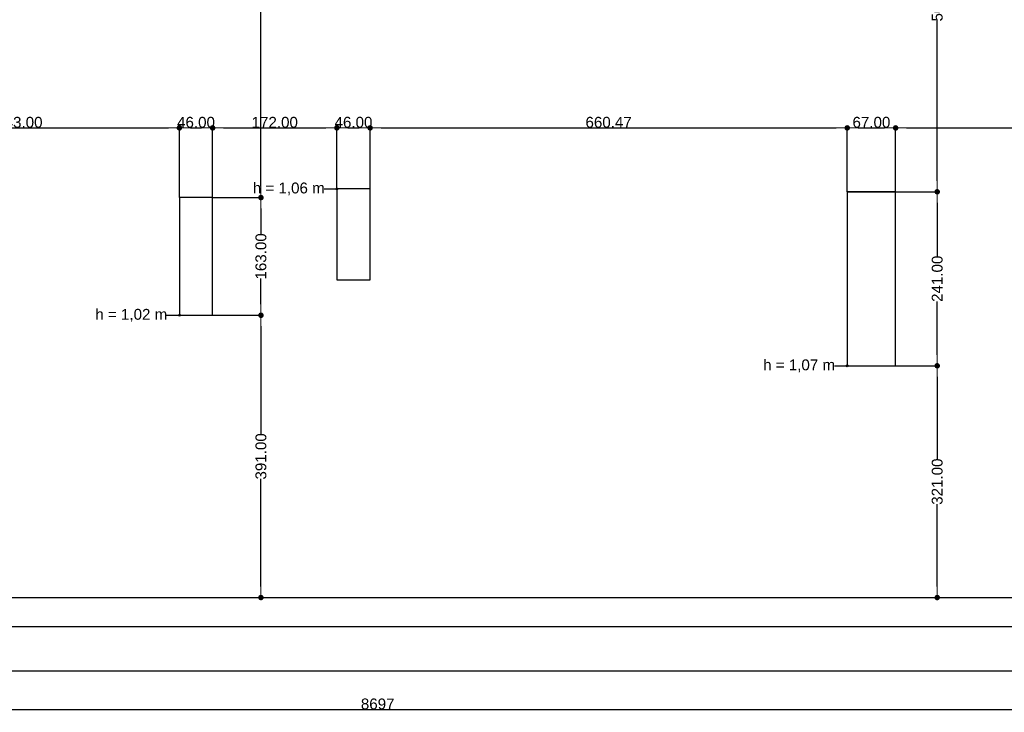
# Model space of a CAD drawing. Header units: millimetres. Extents: x -175445 to -20415, y -559200 to 231527.
# Tile 57 of 256: x -117621 to -103991, y -249072 to -239478. Entities that reach past the tile are written whole.
import ezdxf

# ---------------------------------------------------------------- set-up
doc = ezdxf.new("R2010")
doc.units = ezdxf.units.MM
doc.header["$MEASUREMENT"] = 0
doc.linetypes.add('Wipeout_Contour', pattern=[1000, 0, -1000])
for name, color, linetype in [('Linia', 7, 'Continuous'), ('Strop', 7, 'Continuous'), ('Słup', 7, 'Continuous'), ('Tekst', 7, 'Continuous'), ('Wymiary', 63, 'Continuous')]:
    doc.layers.add(name, color=color, linetype=linetype)
doc.styles.add('Arial', font='txt')
doc.styles.add('Times new roman', font='txt')
doc.dimstyles.new('GENERATED_STYLE__1', dxfattribs={"dimtxt": 150, "dimasz": 152, "dimexe": 0.18, "dimexo": 0, "dimgap": 0.09, "dimtad": 1, "dimtih": 1, "dimtoh": 1, "dimlfac": 0.1, "dimzin": 0, "dimdsep": 46, "dimtxsty": 'Arial', "dimblk": 'ARROWHEAD_11', "dimblk1": 'ARROWHEAD_11', "dimblk2": 'ARROWHEAD_11', "dimcen": 0.09, "dimclrd": 114, "dimclre": 114, "dimclrt": 114, "dimazin": 0, "dimtfac": 1, "dimtdec": 4, "dimtmove": 0, "dimatfit": 3, "dimfxl": 1, "dimtolj": 1, "dimtzin": 0, "dimarcsym": 0})
doc.dimstyles.new('GENERATED_STYLE__2', dxfattribs={"dimtxt": 150, "dimasz": 152, "dimexe": 0.18, "dimexo": 0, "dimgap": 0.09, "dimtad": 1, "dimlfac": 0.1, "dimzin": 0, "dimdsep": 46, "dimtxsty": 'Arial', "dimblk": 'ARROWHEAD_11', "dimblk1": 'ARROWHEAD_11', "dimblk2": 'ARROWHEAD_11', "dimcen": 0.09, "dimclrd": 114, "dimclre": 114, "dimclrt": 114, "dimazin": 0, "dimtfac": 1, "dimtdec": 4, "dimtmove": 0, "dimatfit": 3, "dimfxl": 1, "dimtolj": 1, "dimtzin": 0, "dimarcsym": 0})

# ---------------------------------------------------------------- blocks, each defined once
blk = doc.blocks.new('ARROWHEAD_11')
at = {"color": 0, "linetype": 'Continuous', "lineweight": 0}
blk.add_line((0, 0), (-1, 0), dxfattribs=at)
at = {"color": 0, "linetype": 'Continuous', "lineweight": 0, "const_width": 0.25, "flags": 128}
blk.add_lwpolyline([(-0.125, 0, 1), (0.125, 0, 1)], format="xyb", close=True, dxfattribs=at)
blk = doc.blocks.new('*D3984')
at = {"layer": 'Defpoints', "color": 0}
for p in [(-115410, -240977), (-115410, -241942), (-119840, -242292)]:
    blk.add_point(p, dxfattribs=at)
at = {"layer": 'Wymiary', "color": 114, "lineweight": -2}
for p, q in [((-119840, -242292), (-119840, -240977)), ((-119688, -240977), (-115562, -240977)), ((-115410, -241942), (-115410, -240977))]:
    blk.add_line(p, q, dxfattribs=at)
at = {"layer": 'Wymiary', "color": 114, "lineweight": -2, "xscale": 152, "yscale": 152, "zscale": 152, "rotation": 180}
blk.add_blockref('ARROWHEAD_11', (-119840, -240977), dxfattribs=at)
at = {"layer": 'Wymiary', "color": 114, "lineweight": -2, "xscale": 152, "yscale": 152, "zscale": 152}
blk.add_blockref('ARROWHEAD_11', (-115410, -240977), dxfattribs=at)
at = {"layer": 'Wymiary', "color": 114, "lineweight": 13, "insert": (-117625, -240900), "char_height": 150, "attachment_point": 5, "style": 'Arial'}
blk.add_mtext('\\A1;443.00', dxfattribs=at)
blk = doc.blocks.new('*D3985')
at = {"layer": 'Defpoints', "color": 0}
for p in [(-114950, -240977), (-115410, -241942), (-114950, -241942)]:
    blk.add_point(p, dxfattribs=at)
at = {"layer": 'Wymiary', "color": 114, "lineweight": -2}
for p, q in [((-115410, -241942), (-115410, -240977)), ((-115258, -240977), (-115102, -240977)), ((-114950, -241942), (-114950, -240977))]:
    blk.add_line(p, q, dxfattribs=at)
at = {"layer": 'Wymiary', "color": 114, "lineweight": -2, "xscale": 152, "yscale": 152, "zscale": 152, "rotation": 180}
blk.add_blockref('ARROWHEAD_11', (-115410, -240977), dxfattribs=at)
at = {"layer": 'Wymiary', "color": 114, "lineweight": -2, "xscale": 152, "yscale": 152, "zscale": 152}
blk.add_blockref('ARROWHEAD_11', (-114950, -240977), dxfattribs=at)
at = {"layer": 'Wymiary', "color": 114, "lineweight": 13, "insert": (-115180, -240900), "char_height": 150, "attachment_point": 5, "style": 'Arial'}
blk.add_mtext('\\A1;46.00', dxfattribs=at)
blk = doc.blocks.new('*D3986')
at = {"layer": 'Defpoints', "color": 0}
for p in [(-113230, -240977), (-113230, -241823), (-114950, -241942)]:
    blk.add_point(p, dxfattribs=at)
at = {"layer": 'Wymiary', "color": 114, "lineweight": -2}
for p, q in [((-114950, -241942), (-114950, -240977)), ((-114798, -240977), (-113382, -240977)), ((-113230, -241823), (-113230, -240977))]:
    blk.add_line(p, q, dxfattribs=at)
at = {"layer": 'Wymiary', "color": 114, "lineweight": -2, "xscale": 152, "yscale": 152, "zscale": 152, "rotation": 180}
blk.add_blockref('ARROWHEAD_11', (-114950, -240977), dxfattribs=at)
at = {"layer": 'Wymiary', "color": 114, "lineweight": -2, "xscale": 152, "yscale": 152, "zscale": 152}
blk.add_blockref('ARROWHEAD_11', (-113230, -240977), dxfattribs=at)
at = {"layer": 'Wymiary', "color": 114, "lineweight": 13, "insert": (-114090, -240900), "char_height": 150, "attachment_point": 5, "style": 'Arial'}
blk.add_mtext('\\A1;172.00', dxfattribs=at)
blk = doc.blocks.new('*D3987')
at = {"layer": 'Defpoints', "color": 0}
for p in [(-112770, -240977), (-113230, -241823), (-112770, -241823)]:
    blk.add_point(p, dxfattribs=at)
at = {"layer": 'Wymiary', "color": 114, "lineweight": -2}
for p, q in [((-113230, -241823), (-113230, -240977)), ((-113078, -240977), (-112922, -240977)), ((-112770, -241823), (-112770, -240977))]:
    blk.add_line(p, q, dxfattribs=at)
at = {"layer": 'Wymiary', "color": 114, "lineweight": -2, "xscale": 152, "yscale": 152, "zscale": 152, "rotation": 180}
blk.add_blockref('ARROWHEAD_11', (-113230, -240977), dxfattribs=at)
at = {"layer": 'Wymiary', "color": 114, "lineweight": -2, "xscale": 152, "yscale": 152, "zscale": 152}
blk.add_blockref('ARROWHEAD_11', (-112770, -240977), dxfattribs=at)
at = {"layer": 'Wymiary', "color": 114, "lineweight": 13, "insert": (-113000, -240900), "char_height": 150, "attachment_point": 5, "style": 'Arial'}
blk.add_mtext('\\A1;46.00', dxfattribs=at)
blk = doc.blocks.new('*D3988')
at = {"layer": 'Defpoints', "color": 0}
for p in [(-106165, -240977), (-112770, -241823), (-106165, -241862)]:
    blk.add_point(p, dxfattribs=at)
at = {"layer": 'Wymiary', "color": 114, "lineweight": -2}
for p, q in [((-112770, -241823), (-112770, -240977)), ((-112618, -240977), (-106317, -240977)), ((-106165, -241862), (-106165, -240977))]:
    blk.add_line(p, q, dxfattribs=at)
at = {"layer": 'Wymiary', "color": 114, "lineweight": -2, "xscale": 152, "yscale": 152, "zscale": 152, "rotation": 180}
blk.add_blockref('ARROWHEAD_11', (-112770, -240977), dxfattribs=at)
at = {"layer": 'Wymiary', "color": 114, "lineweight": -2, "xscale": 152, "yscale": 152, "zscale": 152}
blk.add_blockref('ARROWHEAD_11', (-106165, -240977), dxfattribs=at)
at = {"layer": 'Wymiary', "color": 114, "lineweight": 13, "insert": (-109468, -240900), "char_height": 150, "attachment_point": 5, "style": 'Arial'}
blk.add_mtext('\\A1;660.47', dxfattribs=at)
blk = doc.blocks.new('*D3989')
at = {"layer": 'Defpoints', "color": 0}
for p in [(-105495, -240977), (-106165, -241862), (-105495, -241862)]:
    blk.add_point(p, dxfattribs=at)
at = {"layer": 'Wymiary', "color": 114, "lineweight": -2}
for p, q in [((-106165, -241862), (-106165, -240977)), ((-106013, -240977), (-105647, -240977)), ((-105495, -241862), (-105495, -240977))]:
    blk.add_line(p, q, dxfattribs=at)
at = {"layer": 'Wymiary', "color": 114, "lineweight": -2, "xscale": 152, "yscale": 152, "zscale": 152, "rotation": 180}
blk.add_blockref('ARROWHEAD_11', (-106165, -240977), dxfattribs=at)
at = {"layer": 'Wymiary', "color": 114, "lineweight": -2, "xscale": 152, "yscale": 152, "zscale": 152}
blk.add_blockref('ARROWHEAD_11', (-105495, -240977), dxfattribs=at)
at = {"layer": 'Wymiary', "color": 114, "lineweight": 13, "insert": (-105830, -240900), "char_height": 150, "attachment_point": 5, "style": 'Arial'}
blk.add_mtext('\\A1;67.00', dxfattribs=at)
blk = doc.blocks.new('*D3990')
at = {"layer": 'Defpoints', "color": 0}
for p in [(-101415, -240977), (-101415, -241532), (-105495, -241862)]:
    blk.add_point(p, dxfattribs=at)
at = {"layer": 'Wymiary', "color": 114, "lineweight": -2}
for p, q in [((-105495, -241862), (-105495, -240977)), ((-105343, -240977), (-101567, -240977)), ((-101415, -241532), (-101415, -240977))]:
    blk.add_line(p, q, dxfattribs=at)
at = {"layer": 'Wymiary', "color": 114, "lineweight": -2, "xscale": 152, "yscale": 152, "zscale": 152, "rotation": 180}
blk.add_blockref('ARROWHEAD_11', (-105495, -240977), dxfattribs=at)
at = {"layer": 'Wymiary', "color": 114, "lineweight": -2, "xscale": 152, "yscale": 152, "zscale": 152}
blk.add_blockref('ARROWHEAD_11', (-101415, -240977), dxfattribs=at)
at = {"layer": 'Wymiary', "color": 114, "lineweight": 13, "insert": (-103455, -240900), "char_height": 150, "attachment_point": 5, "style": 'Arial'}
blk.add_mtext('\\A1;408.00', dxfattribs=at)
blk = doc.blocks.new('*D4018')
at = {"layer": 'Defpoints', "color": 0}
for p in [(-114950, -243572), (-114281, -243572), (-114923, -247482)]:
    blk.add_point(p, dxfattribs=at)
at = {"layer": 'Wymiary', "color": 114, "lineweight": -2}
for p, q in [((-114950, -243572), (-114281, -243572)), ((-114281, -243724), (-114281, -245216)), ((-114281, -247330), (-114281, -245839)), ((-114923, -247482), (-114281, -247482))]:
    blk.add_line(p, q, dxfattribs=at)
at = {"layer": 'Wymiary', "color": 114, "lineweight": -2, "xscale": 152, "yscale": 152, "zscale": 152}
for p, rotation in [((-114281, -243572), 90), ((-114281, -247482), 270)]:
    blk.add_blockref('ARROWHEAD_11', p, dxfattribs=dict(at, rotation=rotation))
at = {"layer": 'Wymiary', "color": 114, "lineweight": 13, "insert": (-114281, -245527), "char_height": 150, "attachment_point": 5, "rotation": 90, "style": 'Arial'}
blk.add_mtext('\\A1;391.00', dxfattribs=at)
blk = doc.blocks.new('*D4019')
at = {"layer": 'Defpoints', "color": 0}
for p in [(-114950, -241942), (-114281, -241942), (-114950, -243572)]:
    blk.add_point(p, dxfattribs=at)
at = {"layer": 'Wymiary', "color": 114, "lineweight": -2}
for p, q in [((-114950, -241942), (-114281, -241942)), ((-114281, -242094), (-114281, -242453)), ((-114281, -243420), (-114281, -243062)), ((-114950, -243572), (-114281, -243572))]:
    blk.add_line(p, q, dxfattribs=at)
at = {"layer": 'Wymiary', "color": 114, "lineweight": -2, "xscale": 152, "yscale": 152, "zscale": 152}
for p, rotation in [((-114281, -241942), 90), ((-114281, -243572), 270)]:
    blk.add_blockref('ARROWHEAD_11', p, dxfattribs=dict(at, rotation=rotation))
at = {"layer": 'Wymiary', "color": 114, "lineweight": 13, "insert": (-114281, -242757), "char_height": 150, "attachment_point": 5, "rotation": 90, "style": 'Arial'}
blk.add_mtext('\\A1;163.00', dxfattribs=at)
blk = doc.blocks.new('*D4020')
at = {"layer": 'Defpoints', "color": 0}
for p in [(-114625, -233003), (-114281, -233003), (-114950, -241942)]:
    blk.add_point(p, dxfattribs=at)
at = {"layer": 'Wymiary', "color": 114, "lineweight": -2}
for p, q in [((-114625, -233003), (-114281, -233003)), ((-114281, -233155), (-114281, -237307)), ((-114281, -241790), (-114281, -237638)), ((-114950, -241942), (-114281, -241942))]:
    blk.add_line(p, q, dxfattribs=at)
at = {"layer": 'Wymiary', "color": 114, "lineweight": -2, "xscale": 152, "yscale": 152, "zscale": 152}
for p, rotation in [((-114281, -233003), 90), ((-114281, -241942), 270)]:
    blk.add_blockref('ARROWHEAD_11', p, dxfattribs=dict(at, rotation=rotation))
at = {"layer": 'Wymiary', "color": 114, "lineweight": 13, "insert": (-114281, -237473), "char_height": 150, "attachment_point": 5, "rotation": 90, "style": 'Arial'}
blk.add_mtext('\\A1;894', dxfattribs=at)
blk = doc.blocks.new('*D4039')
at = {"layer": 'Defpoints', "color": 0}
for p in [(-106165, -244272), (-104919, -244272), (-106127, -247482)]:
    blk.add_point(p, dxfattribs=at)
at = {"layer": 'Wymiary', "color": 114, "lineweight": -2}
for p, q in [((-106165, -244272), (-104919, -244272)), ((-104919, -244424), (-104919, -245566)), ((-104919, -247330), (-104919, -246189)), ((-106127, -247482), (-104919, -247482))]:
    blk.add_line(p, q, dxfattribs=at)
at = {"layer": 'Wymiary', "color": 114, "lineweight": -2, "xscale": 152, "yscale": 152, "zscale": 152}
for p, rotation in [((-104919, -244272), 90), ((-104919, -247482), 270)]:
    blk.add_blockref('ARROWHEAD_11', p, dxfattribs=dict(at, rotation=rotation))
at = {"layer": 'Wymiary', "color": 114, "lineweight": 13, "insert": (-104919, -245877), "char_height": 150, "attachment_point": 5, "rotation": 90, "style": 'Arial'}
blk.add_mtext('\\A1;321.00', dxfattribs=at)
blk = doc.blocks.new('*D4040')
at = {"layer": 'Defpoints', "color": 0}
for p in [(-106165, -241862), (-104919, -241862), (-106165, -244272)]:
    blk.add_point(p, dxfattribs=at)
at = {"layer": 'Wymiary', "color": 114, "lineweight": -2}
for p, q in [((-106165, -241862), (-104919, -241862)), ((-104919, -242014), (-104919, -242755)), ((-104919, -244120), (-104919, -243380)), ((-106165, -244272), (-104919, -244272))]:
    blk.add_line(p, q, dxfattribs=at)
at = {"layer": 'Wymiary', "color": 114, "lineweight": -2, "xscale": 152, "yscale": 152, "zscale": 152}
for p, rotation in [((-104919, -241862), 90), ((-104919, -244272), 270)]:
    blk.add_blockref('ARROWHEAD_11', p, dxfattribs=dict(at, rotation=rotation))
at = {"layer": 'Wymiary', "color": 114, "lineweight": 13, "insert": (-104919, -243067), "char_height": 150, "attachment_point": 5, "rotation": 90, "style": 'Arial'}
blk.add_mtext('\\A1;241.00', dxfattribs=at)
blk = doc.blocks.new('*D4041')
at = {"layer": 'Defpoints', "color": 0}
for p in [(-106035, -236793), (-104919, -236793), (-106165, -241862)]:
    blk.add_point(p, dxfattribs=at)
at = {"layer": 'Wymiary', "color": 114, "lineweight": -2}
for p, q in [((-106035, -236793), (-104919, -236793)), ((-104919, -236945), (-104919, -239162)), ((-104919, -241710), (-104919, -239493)), ((-106165, -241862), (-104919, -241862))]:
    blk.add_line(p, q, dxfattribs=at)
at = {"layer": 'Wymiary', "color": 114, "lineweight": -2, "xscale": 152, "yscale": 152, "zscale": 152}
for p, rotation in [((-104919, -236793), 90), ((-104919, -241862), 270)]:
    blk.add_blockref('ARROWHEAD_11', p, dxfattribs=dict(at, rotation=rotation))
at = {"layer": 'Wymiary', "color": 114, "lineweight": 13, "insert": (-104919, -239328), "char_height": 150, "attachment_point": 5, "rotation": 90, "style": 'Arial'}
blk.add_mtext('\\A1;507', dxfattribs=at)
blk = doc.blocks.new('*D4085')
at = {"layer": 'Defpoints', "color": 0}
for p in [(-143618, -247882), (-98195, -247882), (-98195, -248497)]:
    blk.add_point(p, dxfattribs=at)
at = {"layer": 'Wymiary', "color": 114, "lineweight": -2}
for p, q in [((-143618, -247882), (-143618, -248497)), ((-98195, -247882), (-98195, -248497)), ((-143466, -248497), (-98347, -248497))]:
    blk.add_line(p, q, dxfattribs=at)
at = {"layer": 'Wymiary', "color": 114, "lineweight": -2, "xscale": 152, "yscale": 152, "zscale": 152, "rotation": 180}
blk.add_blockref('ARROWHEAD_11', (-143618, -248497), dxfattribs=at)
at = {"layer": 'Wymiary', "color": 114, "lineweight": -2, "xscale": 152, "yscale": 152, "zscale": 152}
blk.add_blockref('ARROWHEAD_11', (-98195, -248497), dxfattribs=at)
at = {"layer": 'Wymiary', "color": 114, "lineweight": 13, "insert": (-120907, -248421), "char_height": 150, "attachment_point": 5, "style": 'Arial'}
blk.add_mtext('\\A1;4542', dxfattribs=at)
blk = doc.blocks.new('*D4094')
at = {"layer": 'Defpoints', "color": 0}
for p in [(-156154, -232008), (-69175, -241777), (-69175, -249034)]:
    blk.add_point(p, dxfattribs=at)
at = {"layer": 'Wymiary', "color": 114, "lineweight": -2}
for p, q in [((-156154, -232008), (-156154, -249034)), ((-69175, -241777), (-69175, -249034)), ((-156002, -249034), (-69327, -249034))]:
    blk.add_line(p, q, dxfattribs=at)
at = {"layer": 'Wymiary', "color": 114, "lineweight": -2, "xscale": 152, "yscale": 152, "zscale": 152, "rotation": 180}
blk.add_blockref('ARROWHEAD_11', (-156154, -249034), dxfattribs=at)
at = {"layer": 'Wymiary', "color": 114, "lineweight": -2, "xscale": 152, "yscale": 152, "zscale": 152}
blk.add_blockref('ARROWHEAD_11', (-69175, -249034), dxfattribs=at)
at = {"layer": 'Wymiary', "color": 114, "lineweight": 13, "insert": (-112665, -248957), "char_height": 150, "attachment_point": 5, "style": 'Arial'}
blk.add_mtext('\\A1;8697', dxfattribs=at)

msp = doc.modelspace()

# ---------------------------------------------------------------- linework, layer by layer
at = {"layer": 'Strop', "flags": 128}
for points in [[(-98815.362, -223819.574, 0.034912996), (-116630.822, -219636.298), (-116630.817, -219636.267), (-116630.92, -219636.25, 0.026147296), (-127667.74, -218426.566), (-131941.689, -218224.558, 0.006018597), (-134633.975, -218178.559, 0.048415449), (-156154.021, -220157.681, 0.000026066), (-156154.021, -220159.867), (-156154.021, -220678.407), (-156154.021, -222958.111), (-156154.021, -232007.681), (-155754.021, -232007.681), (-143615.433, -232007.681), (-143615.433, -245775.303), (-143615.433, -246316.861), (-143617.874, -246316.861), (-143617.874, -247882.5), (-141925.477, -247882.5), (-98195.477, -247882.5)], [(-98815.362, -223819.574, 0.034912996), (-116630.822, -219636.298), (-116630.817, -219636.267), (-116630.92, -219636.25, 0.026147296), (-127667.74, -218426.566), (-131941.689, -218224.558, 0.006018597), (-134633.975, -218178.559, 0.048415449), (-156154.021, -220157.681), (-156154.021, -232007.681), (-143615.433, -232007.681), (-143615.433, -245951.779), (-143617.874, -245949.552), (-143617.874, -247882.5), (-141925.477, -247882.5), (-98195.477, -247882.5)], [(-98933.785, -224201.642, 0.035678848), (-117090.059, -219967.643), (-117090.037, -219967.51, 0.025197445), (-127688.556, -218826.029), (-131956.953, -218624.283, 0.00601048), (-134635.993, -218578.554, 0.047671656), (-155754.021, -220489.101), (-155754.021, -231607.681), (-143215.433, -231607.681), (-143215.433, -245775.303), (-143215.433, -247482.5), (-141925.477, -247482.5), (-98595.477, -247482.5)]]:
    msp.add_lwpolyline(points, format="xyb", dxfattribs=at)

# ---------------------------------------------------------------- texts
at = {"layer": 'Tekst', "char_height": 150, "attachment_point": 2, "style": 'Times new roman'}
for s, insert in [('\\A1;{\\fArial|b0|i0|c0|p38;h = 1,06 m}', (-113895.945, -241734.204)), ('\\A1;{\\fArial|b0|i0|c0|p38;h = 1,02 m}', (-116075.898, -243484.2)), ('\\A1;{\\fArial|b0|i0|c0|p38;h = 1,07 m}', (-106831.219, -244184.2))]:
    msp.add_mtext(s, dxfattribs=dict(at, insert=insert))

# ---------------------------------------------------------------- dimensions: what is measured, and where the dimension line sits
at = {"layer": 'Wymiary', "color": 114, "lineweight": 13}
dim = msp.add_linear_dim(base=(-98195.477, -248497.217), p1=(-143617.874, -247882.5), p2=(-98195.477, -247882.5), text='4542', dimstyle='GENERATED_STYLE__1', dxfattribs=at)
dim.commit()
dim.dimension.update_dxf_attribs({"geometry": '*D4085', "text_midpoint": (-120906.675, -248497.217), "dimtype": 160})

# ---------------------------------------------------------------- next in the draw order: wipeouts: each hides what was drawn before it
at = {"color": 254, "linetype": 'Wipeout_Contour', "lineweight": 0, "ltscale": 452515.592425}
msp.add_wipeout([(-113230.22, -243082.503), (-112770.22, -243082.503), (-112770.22, -241822.503), (-113230.22, -241822.503)], dxfattribs=at).dxf.layer = 'Słup'
at = {"color": 254, "linetype": 'Wipeout_Contour', "lineweight": 0, "ltscale": 423883.308106}
msp.add_wipeout([(-106165.496, -244272.5), (-105495.496, -244272.5), (-105495.496, -241862.5), (-106165.496, -241862.5)], dxfattribs=at).dxf.layer = 'Słup'
at = {"color": 254, "linetype": 'Wipeout_Contour', "lineweight": 0, "ltscale": 460893.23914}
msp.add_wipeout([(-115410.173, -243572.5), (-114950.173, -243572.5), (-114950.173, -241942.5), (-115410.173, -241942.5)], dxfattribs=at).dxf.layer = 'Słup'

# ---------------------------------------------------------------- next in the draw order: hatches: boundary and pattern name
at = {"layer": 'Linia', "linetype": 'Continuous'}
for points in [[(-113217.72, -241822.503), (-113218.672, -241817.719), (-113221.381, -241813.664), (-113225.437, -241810.954), (-113230.22, -241810.003), (-113235.004, -241810.954), (-113239.059, -241813.664), (-113241.769, -241817.719), (-113242.72, -241822.503), (-113241.769, -241827.286), (-113239.059, -241831.342), (-113235.004, -241834.051), (-113230.22, -241835.003), (-113225.437, -241834.051), (-113221.381, -241831.342), (-113218.672, -241827.286)], [(-115397.673, -243572.5), (-115398.624, -243567.716), (-115401.334, -243563.661), (-115405.389, -243560.951), (-115410.173, -243560), (-115414.956, -243560.951), (-115419.011, -243563.661), (-115421.721, -243567.716), (-115422.673, -243572.5), (-115421.721, -243577.283), (-115419.011, -243581.339), (-115414.956, -243584.048), (-115410.173, -243585), (-115405.389, -243584.048), (-115401.334, -243581.339), (-115398.624, -243577.283)], [(-106152.996, -244272.5), (-106153.947, -244267.716), (-106156.657, -244263.661), (-106160.712, -244260.951), (-106165.496, -244260), (-106170.28, -244260.951), (-106174.335, -244263.661), (-106177.044, -244267.716), (-106177.996, -244272.5), (-106177.044, -244277.283), (-106174.335, -244281.339), (-106170.28, -244284.048), (-106165.496, -244285), (-106160.712, -244284.048), (-106156.657, -244281.339), (-106153.947, -244277.283)]]:
    msp.add_hatch(color=256, dxfattribs=at).paths.add_polyline_path(points)

# ---------------------------------------------------------------- next in the draw order: linework, layer by layer
at = {"layer": 'Linia'}
for p, q in [((-113407.029, -241822.503), (-113242.72, -241822.503)), ((-115586.981, -243572.5), (-115422.673, -243572.5)), ((-106342.305, -244272.5), (-106177.996, -244272.5))]:
    msp.add_line(p, q, dxfattribs=at)
for centre in [(-113230.22, -241822.503), (-115410.173, -243572.5), (-106165.496, -244272.5)]:
    msp.add_circle(centre, 12.5, dxfattribs=at)
at = {"layer": 'Słup'}
for p, q in [((-112770.22, -241822.503), (-113230.22, -241822.503)), ((-113230.22, -241822.503), (-113230.22, -243082.503)), ((-112770.22, -243082.503), (-112770.22, -241822.503)), ((-105495.496, -241862.5), (-106165.496, -241862.5)), ((-106165.496, -241862.5), (-106165.496, -244272.5)), ((-105495.496, -244272.5), (-105495.496, -241862.5)), ((-114950.173, -241942.5), (-115410.173, -241942.5)), ((-115410.173, -241942.5), (-115410.173, -243572.5)), ((-114950.173, -243572.5), (-114950.173, -241942.5)), ((-113230.22, -243082.503), (-112770.22, -243082.503)), ((-115410.173, -243572.5), (-114950.173, -243572.5)), ((-106165.496, -244272.5), (-105495.496, -244272.5))]:
    msp.add_line(p, q, dxfattribs=at)

# ---------------------------------------------------------------- next in the draw order: dimensions: what is measured, and where the dimension line sits
at = {"layer": 'Wymiary', "color": 114, "lineweight": 13}
dim = msp.add_linear_dim(base=(-69175.477, -249034.024), p1=(-156154.021, -232007.681), p2=(-69175.477, -241776.539), text='8697', dimstyle='GENERATED_STYLE__1', dxfattribs=at)
dim.commit()
dim.dimension.update_dxf_attribs({"geometry": '*D4094', "text_midpoint": (-112664.749, -249034.024), "dimtype": 160})
for base, p1, p2, text, picture, middle in [((-114280.908, -233002.858), (-114950.173, -241942.5), (-114625.476, -233002.858), '894', '*D4020', (-114280.908, -237472.679)), ((-104919.431, -236792.858), (-106165.496, -241862.5), (-106035.476, -236792.858), '507', '*D4041', (-104919.431, -239327.679))]:
    dim = msp.add_linear_dim(base=base, p1=p1, p2=p2, angle=90, text=text, dimstyle='GENERATED_STYLE__2', dxfattribs=at)
    dim.commit()
    dim.dimension.update_dxf_attribs({"geometry": picture, "text_midpoint": middle, "dimtype": 160, "text_rotation": 90})
for base, p1, p2, picture, middle in [((-115410.173, -240976.793), (-119840.173, -242292.5), (-115410.173, -241942.5), '*D3984', (-117625.173, -240976.793)), ((-114950.173, -240976.793), (-115410.173, -241942.5), (-114950.173, -241942.5), '*D3985', (-115180.173, -240976.793)), ((-113230.22, -240976.793), (-114950.173, -241942.5), (-113230.22, -241822.503), '*D3986', (-114090.196, -240976.793)), ((-112770.22, -240976.793), (-113230.22, -241822.503), (-112770.22, -241822.503), '*D3987', (-113000.22, -240976.793)), ((-106165.496, -240976.793), (-112770.22, -241822.503), (-106165.496, -241862.5), '*D3988', (-109467.858, -240976.793)), ((-105495.496, -240976.793), (-106165.496, -241862.5), (-105495.496, -241862.5), '*D3989', (-105830.496, -240976.793)), ((-101415.496, -240976.793), (-105495.496, -241862.5), (-101415.496, -241532.5), '*D3990', (-103455.496, -240976.793))]:
    dim = msp.add_linear_dim(base=base, p1=p1, p2=p2, dimstyle='GENERATED_STYLE__1', dxfattribs=at)
    dim.commit()
    dim.dimension.update_dxf_attribs({"geometry": picture, "text_midpoint": middle, "dimtype": 160})
for base, p1, p2, picture, middle in [((-114280.908, -241942.5), (-114950.173, -243572.5), (-114950.173, -241942.5), '*D4019', (-114280.908, -242757.5)), ((-104919.431, -241862.5), (-106165.496, -244272.5), (-106165.496, -241862.5), '*D4040', (-104919.431, -243067.5)), ((-114280.908, -243572.5), (-114923.131, -247482.5), (-114950.173, -243572.5), '*D4018', (-114280.908, -245527.5)), ((-104919.431, -244272.5), (-106127.295, -247482.5), (-106165.496, -244272.5), '*D4039', (-104919.431, -245877.5))]:
    dim = msp.add_linear_dim(base=base, p1=p1, p2=p2, angle=90, dimstyle='GENERATED_STYLE__2', dxfattribs=at)
    dim.commit()
    dim.dimension.update_dxf_attribs({"geometry": picture, "text_midpoint": middle, "dimtype": 160, "text_rotation": 90})

doc.saveas('drawing.dxf')
